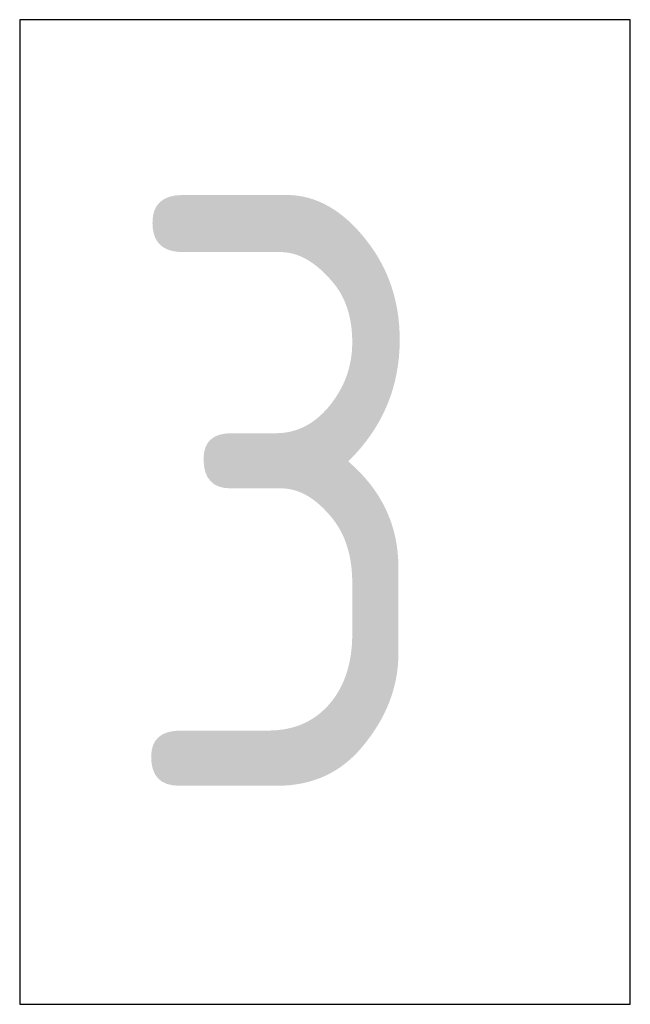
# Model space of a CAD drawing. Header units: metres. Extents: x -38 to 100, y -15 to 21.
# Tile 75 of 90: x 75.0953 to 75.1263, y 8.1907 to 8.2407. Entities that reach past the tile are written whole.
import ezdxf

# ---------------------------------------------------------------- set-up
doc = ezdxf.new("R2010")
doc.units = ezdxf.units.M
doc.layers.add('XR$4$Арм.стержн. Арматура края', color=96, linetype='Continuous', lineweight=35)
doc.layers.add('XR$6$Арм.стержн. Арматура края', color=96, linetype='Continuous', lineweight=35)
doc.styles.add('ISOCPEUR', font='txt')

msp = doc.modelspace()

# ---------------------------------------------------------------- linework, layer by layer
at = {"layer": 'XR$4$Арм.стержн. Арматура края', "color": 7, "linetype": 'Continuous', "lineweight": 25, "transparency": 33554687}
msp.add_lwpolyline([(75.095296, 8.190746), (75.126296, 8.190746), (75.126296, 8.240746), (75.095296, 8.240746), (75.095296, 8.190746)], dxfattribs=at)
at = {"layer": 'XR$6$Арм.стержн. Арматура края', "color": 7, "linetype": 'Continuous', "lineweight": 25, "transparency": 33554687}
msp.add_lwpolyline([(75.095296, 8.190746), (75.126296, 8.190746), (75.126296, 8.240746), (75.095296, 8.240746), (75.095296, 8.190746)], dxfattribs=at)

# ---------------------------------------------------------------- texts
at = {"layer": 'XR$4$Арм.стержн. Арматура края', "color": 7, "linetype": 'Continuous', "lineweight": 25, "transparency": 33554687, "insert": (75.100296, 8.201746), "char_height": 0.03, "width": 0.03264065, "attachment_point": 7, "style": 'ISOCPEUR'}
msp.add_mtext('\\W0.78;3', dxfattribs=at)
at = {"layer": 'XR$6$Арм.стержн. Арматура края', "color": 7, "linetype": 'Continuous', "lineweight": 25, "transparency": 33554687, "insert": (75.100296, 8.201746), "char_height": 0.03, "width": 0.03264065, "attachment_point": 7, "style": 'ISOCPEUR'}
msp.add_mtext('\\W0.78;3', dxfattribs=at)

doc.saveas('drawing.dxf')
